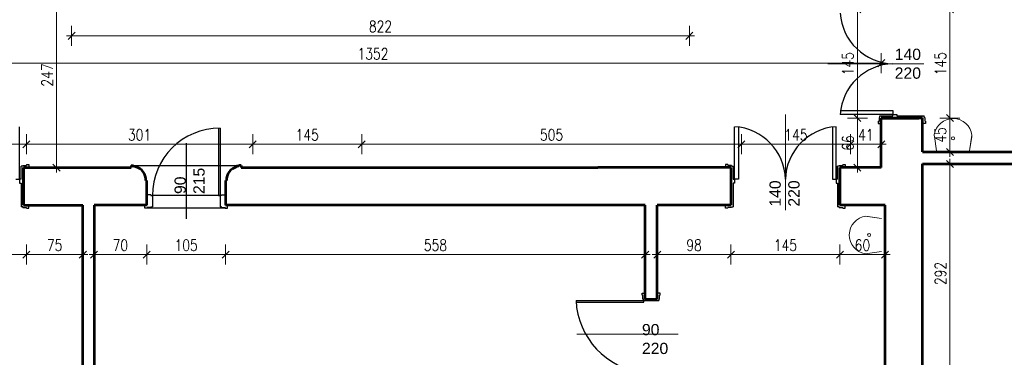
# Model space of a CAD drawing. Header units: millimetres. Extents: x 56977 to 67992, y 30187 to 42235.
# Tile 35 of 130: x 65170 to 66479, y 31491 to 31941. Entities that reach past the tile are written whole.
import ezdxf

# ---------------------------------------------------------------- set-up
doc = ezdxf.new("R2010")
doc.units = ezdxf.units.MM
doc.header["$MEASUREMENT"] = 0
doc.layers.get('0').update_dxf_attribs({"lineweight": 13})
doc.layers.get('DEFPOINTS').update_dxf_attribs({"lineweight": 13})
doc.layers.add('AI-OKNA', color=4, linetype='Continuous')
doc.layers.add('okna', color=8, linetype='Continuous')
for name, color, linetype, lineweight in [('AI-OPISY', 3, 'Continuous', 13), ('AI_MURY', 40, 'Continuous', 53), ('AI_WIDOK', 8, 'Continuous', 13), ('WODA', 7, 'Continuous', 13), ('wymiary', 8, 'Continuous', 13)]:
    doc.layers.add(name, color=color, linetype=linetype, lineweight=lineweight)
doc.styles.get("Standard").update_dxf_attribs({"font": 'txt.shx'})
doc.styles.add('Style-ROMANS', font='ROMANS.shx')
doc.styles.add('WYMIAROWY-08', font='ROMANS.shx', dxfattribs={"width": 0.8})
doc.dimstyles.new('DYBY', dxfattribs={"dimscale": 100, "dimtxt": 0.15, "dimasz": 0.05, "dimexe": 0.05, "dimexo": 0.1, "dimgap": 0.05, "dimtad": 1, "dimdec": 0, "dimdsep": 46, "dimlunit": 5, "dimtxsty": 'WYMIAROWY-08', "dimblk": 'M_STRZ', "dimcen": 0.1, "dimse1": 1, "dimse2": 1, "dimclrd": 7, "dimclre": 7, "dimclrt": 1, "dimadec": 0, "dimazin": 0, "dimtfac": 1, "dimtdec": 0, "dimtmove": 2, "dimatfit": 3, "dimldrblk": 'M_STRZ', "dimfxl": 0, "dimtolj": 1, "dimarcsym": 0})

# ---------------------------------------------------------------- blocks, each defined once
blk = doc.blocks.new('A$C062C27A1')
at = {"layer": 'WODA'}
for p, q in [((0, 0), (-2.8, 18.8)), ((44, 0), (46.8, 18.8))]:
    blk.add_line(p, q, dxfattribs=at)
at = {"layer": 'WODA', "flags": 128}
for points in [[(44, 0), (47.1, 20.7, 0.865936), (-3, 21.5)], [(-3, 21.5, 0.037015), (-2.8, 18.8)], [(24, 16.5, 1), (20, 16.5, 1), (24, 16.5)]]:
    blk.add_lwpolyline(points, format="xyb", dxfattribs=at)
at = {"layer": 'WODA'}
blk.add_circle((22, 16.5), 2, dxfattribs=at)
blk = doc.blocks.new('M_STRZ')
for p, q in [((0, 2.66), (0, 0)), ((-1.33, 0), (1.33, 0)), ((-0.94, -0.94), (0.94, 0.94)), ((0, 0), (0, -2.66))]:
    blk.add_line(p, q)
blk = doc.blocks.new('*U385')
at = {"layer": 'DEFPOINTS', "color": 0}
for p in [(66315.5, 31883.3), (66315.5, 31762), (64963.5, 31748.1)]:
    blk.add_point(p, dxfattribs=at)
at = {"layer": 'wymiary', "color": 7, "lineweight": -2}
blk.add_line((64968.5, 31883.3), (66310.5, 31883.3), dxfattribs=at)
at = {"layer": 'wymiary', "color": 7, "lineweight": -2, "xscale": 5, "yscale": 5, "zscale": 5, "rotation": 180}
blk.add_blockref('M_STRZ', (64963.5, 31883.3), dxfattribs=at)
at = {"layer": 'wymiary', "color": 7, "lineweight": -2, "xscale": 5, "yscale": 5, "zscale": 5}
blk.add_blockref('M_STRZ', (66315.5, 31883.3), dxfattribs=at)
at = {"layer": 'wymiary', "color": 1, "insert": (65639.5, 31895.8), "char_height": 15, "attachment_point": 5, "style": 'WYMIAROWY-08'}
blk.add_mtext('1352', dxfattribs=at)
blk = doc.blocks.new('*D1918')
at = {"layer": 'DEFPOINTS'}
for p in [(66315.5, 31883.3), (65618.3, 31870.8), (66315.5, 31762), (64963.5, 31748.1)]:
    blk.add_point(p, dxfattribs=at)
at = {"layer": 'wymiary', "color": 7}
blk.add_blockref('*U385', (0, 0), dxfattribs=at)
blk = doc.blocks.new('*U466')
at = {"layer": 'DEFPOINTS', "color": 0}
for p in [(65268.5, 31689.1), (65338.5, 31689.1), (65338.5, 31628.3)]:
    blk.add_point(p, dxfattribs=at)
at = {"layer": 'wymiary', "color": 7, "lineweight": -2}
blk.add_line((65273.5, 31628.3), (65333.5, 31628.3), dxfattribs=at)
at = {"layer": 'wymiary', "color": 7, "lineweight": -2, "xscale": 5, "yscale": 5, "zscale": 5, "rotation": 180}
blk.add_blockref('M_STRZ', (65268.5, 31628.3), dxfattribs=at)
at = {"layer": 'wymiary', "color": 7, "lineweight": -2, "xscale": 5, "yscale": 5, "zscale": 5}
blk.add_blockref('M_STRZ', (65338.5, 31628.3), dxfattribs=at)
at = {"layer": 'wymiary', "color": 1, "insert": (65303.5, 31640.8), "char_height": 15, "attachment_point": 5, "style": 'WYMIAROWY-08'}
blk.add_mtext('70', dxfattribs=at)
blk = doc.blocks.new('*D1999')
at = {"layer": 'DEFPOINTS'}
for p in [(65268.5, 31689.1), (65338.5, 31689.1), (65338.5, 31628.3), (65292.9, 31615.8)]:
    blk.add_point(p, dxfattribs=at)
at = {"layer": 'wymiary', "color": 7}
blk.add_blockref('*U466', (0, 0), dxfattribs=at)
blk = doc.blocks.new('*U467')
at = {"layer": 'DEFPOINTS', "color": 0}
for p in [(65178.5, 31689.1), (65253.5, 31689.1), (65253.5, 31628.3)]:
    blk.add_point(p, dxfattribs=at)
at = {"layer": 'wymiary', "color": 7, "lineweight": -2}
blk.add_line((65183.5, 31628.3), (65248.5, 31628.3), dxfattribs=at)
at = {"layer": 'wymiary', "color": 7, "lineweight": -2, "xscale": 5.000000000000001, "yscale": 5.000000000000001, "zscale": 5}
for p, rotation in [((65178.5, 31628.3), 180.0008996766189), ((65253.5, 31628.3), 0.0008996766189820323)]:
    blk.add_blockref('M_STRZ', p, dxfattribs=dict(at, rotation=rotation))
at = {"layer": 'wymiary', "color": 1, "insert": (65216, 31640.8), "char_height": 15, "attachment_point": 5, "rotation": 0.0009, "style": 'WYMIAROWY-08'}
blk.add_mtext('75', dxfattribs=at)
blk = doc.blocks.new('*D2000')
at = {"layer": 'DEFPOINTS'}
for p in [(65178.5, 31689.1), (65253.5, 31689.1), (65253.5, 31628.3), (65205.4, 31615.8)]:
    blk.add_point(p, dxfattribs=at)
at = {"layer": 'wymiary', "color": 7}
blk.add_blockref('*U467', (0, 0), dxfattribs=at)
blk = doc.blocks.new('*U468')
at = {"layer": 'DEFPOINTS', "color": 0}
for p in [(65033.5, 31689.1), (65178.5, 31689.1), (65178.5, 31628.3)]:
    blk.add_point(p, dxfattribs=at)
at = {"layer": 'wymiary', "color": 7, "lineweight": -2}
blk.add_line((65038.5, 31628.3), (65173.5, 31628.3), dxfattribs=at)
at = {"layer": 'wymiary', "color": 7, "lineweight": -2, "xscale": 5, "yscale": 5, "zscale": 5, "rotation": 180}
blk.add_blockref('M_STRZ', (65033.5, 31628.3), dxfattribs=at)
at = {"layer": 'wymiary', "color": 7, "lineweight": -2, "xscale": 5, "yscale": 5, "zscale": 5}
blk.add_blockref('M_STRZ', (65178.5, 31628.3), dxfattribs=at)
at = {"layer": 'wymiary', "color": 1, "insert": (65106, 31640.8), "char_height": 15, "attachment_point": 5, "style": 'WYMIAROWY-08'}
blk.add_mtext('145', dxfattribs=at)
blk = doc.blocks.new('*D2001')
at = {"layer": 'DEFPOINTS'}
for p in [(65033.5, 31689.1), (65178.5, 31689.1), (65178.5, 31628.3), (65090.6, 31615.8)]:
    blk.add_point(p, dxfattribs=at)
at = {"layer": 'wymiary', "color": 7}
blk.add_blockref('*U468', (0, 0), dxfattribs=at)
blk = doc.blocks.new('*U583')
at = {"layer": 'DEFPOINTS', "color": 0}
for p in [(66017.5, 31689.1), (66115.5, 31689.1), (66115.5, 31628.3)]:
    blk.add_point(p, dxfattribs=at)
at = {"layer": 'wymiary', "color": 7, "lineweight": -2}
blk.add_line((66022.5, 31628.3), (66110.5, 31628.3), dxfattribs=at)
at = {"layer": 'wymiary', "color": 7, "lineweight": -2, "xscale": 5, "yscale": 5, "zscale": 5, "rotation": 180}
blk.add_blockref('M_STRZ', (66017.5, 31628.3), dxfattribs=at)
at = {"layer": 'wymiary', "color": 7, "lineweight": -2, "xscale": 5, "yscale": 5, "zscale": 5}
blk.add_blockref('M_STRZ', (66115.5, 31628.3), dxfattribs=at)
at = {"layer": 'wymiary', "color": 1, "insert": (66066.5, 31640.8), "char_height": 15, "attachment_point": 5, "style": 'WYMIAROWY-08'}
blk.add_mtext('98', dxfattribs=at)
blk = doc.blocks.new('*D2116')
at = {"layer": 'DEFPOINTS'}
for p in [(66017.5, 31689.1), (66115.5, 31689.1), (66115.5, 31628.3), (66055.9, 31615.8)]:
    blk.add_point(p, dxfattribs=at)
at = {"layer": 'wymiary', "color": 7}
blk.add_blockref('*U583', (0, 0), dxfattribs=at)
blk = doc.blocks.new('*U584')
at = {"layer": 'DEFPOINTS', "color": 0}
for p in [(65338.5, 31689.1), (65443.5, 31689.1), (65443.5, 31628.3)]:
    blk.add_point(p, dxfattribs=at)
at = {"layer": 'wymiary', "color": 7, "lineweight": -2}
blk.add_line((65343.5, 31628.3), (65438.5, 31628.3), dxfattribs=at)
at = {"layer": 'wymiary', "color": 7, "lineweight": -2, "xscale": 5, "yscale": 5, "zscale": 5, "rotation": 180}
blk.add_blockref('M_STRZ', (65338.5, 31628.3), dxfattribs=at)
at = {"layer": 'wymiary', "color": 7, "lineweight": -2, "xscale": 5, "yscale": 5, "zscale": 5}
blk.add_blockref('M_STRZ', (65443.5, 31628.3), dxfattribs=at)
at = {"layer": 'wymiary', "color": 1, "insert": (65391, 31640.8), "char_height": 15, "attachment_point": 5, "style": 'WYMIAROWY-08'}
blk.add_mtext('105', dxfattribs=at)
blk = doc.blocks.new('*D2117')
at = {"layer": 'DEFPOINTS'}
for p in [(65338.5, 31689.1), (65443.5, 31689.1), (65443.5, 31628.3), (65375.6, 31615.8)]:
    blk.add_point(p, dxfattribs=at)
at = {"layer": 'wymiary', "color": 7}
blk.add_blockref('*U584', (0, 0), dxfattribs=at)
blk = doc.blocks.new('*U585')
at = {"layer": 'DEFPOINTS', "color": 0}
for p in [(65443.5, 31689.1), (66001.5, 31689.1), (66001.5, 31628.3)]:
    blk.add_point(p, dxfattribs=at)
at = {"layer": 'wymiary', "color": 7, "lineweight": -2}
blk.add_line((65448.5, 31628.3), (65996.5, 31628.3), dxfattribs=at)
at = {"layer": 'wymiary', "color": 7, "lineweight": -2, "xscale": 5, "yscale": 5, "zscale": 5, "rotation": 180}
blk.add_blockref('M_STRZ', (65443.5, 31628.3), dxfattribs=at)
at = {"layer": 'wymiary', "color": 7, "lineweight": -2, "xscale": 5, "yscale": 5, "zscale": 5}
blk.add_blockref('M_STRZ', (66001.5, 31628.3), dxfattribs=at)
at = {"layer": 'wymiary', "color": 1, "insert": (65722.5, 31640.8), "char_height": 15, "attachment_point": 5, "style": 'WYMIAROWY-08'}
blk.add_mtext('558', dxfattribs=at)
blk = doc.blocks.new('*D2118')
at = {"layer": 'DEFPOINTS'}
for p in [(65443.5, 31689.1), (66001.5, 31689.1), (66001.5, 31628.3), (65706.2, 31615.8)]:
    blk.add_point(p, dxfattribs=at)
at = {"layer": 'wymiary', "color": 7}
blk.add_blockref('*U585', (0, 0), dxfattribs=at)
blk = doc.blocks.new('*U586')
at = {"layer": 'DEFPOINTS', "color": 0}
for p in [(66115.5, 31689.1), (66260.5, 31689.1), (66260.5, 31628.3)]:
    blk.add_point(p, dxfattribs=at)
at = {"layer": 'wymiary', "color": 7, "lineweight": -2}
blk.add_line((66120.5, 31628.3), (66255.5, 31628.3), dxfattribs=at)
at = {"layer": 'wymiary', "color": 7, "lineweight": -2, "xscale": 5, "yscale": 5, "zscale": 5, "rotation": 180}
blk.add_blockref('M_STRZ', (66115.5, 31628.3), dxfattribs=at)
at = {"layer": 'wymiary', "color": 7, "lineweight": -2, "xscale": 5, "yscale": 5, "zscale": 5}
blk.add_blockref('M_STRZ', (66260.5, 31628.3), dxfattribs=at)
at = {"layer": 'wymiary', "color": 1, "insert": (66188, 31640.8), "char_height": 15, "attachment_point": 5, "style": 'WYMIAROWY-08'}
blk.add_mtext('145', dxfattribs=at)
blk = doc.blocks.new('*D2119')
at = {"layer": 'DEFPOINTS'}
for p in [(66115.5, 31689.1), (66260.5, 31689.1), (66260.5, 31628.3), (66172.6, 31615.8)]:
    blk.add_point(p, dxfattribs=at)
at = {"layer": 'wymiary', "color": 7}
blk.add_blockref('*U586', (0, 0), dxfattribs=at)
blk = doc.blocks.new('*U587')
at = {"layer": 'DEFPOINTS', "color": 0}
for p in [(66260.5, 31689.1), (66320.5, 31689.1), (66320.5, 31628.3)]:
    blk.add_point(p, dxfattribs=at)
at = {"layer": 'wymiary', "color": 7, "lineweight": -2}
blk.add_line((66265.5, 31628.3), (66315.5, 31628.3), dxfattribs=at)
at = {"layer": 'wymiary', "color": 7, "lineweight": -2, "xscale": 5, "yscale": 5, "zscale": 5, "rotation": 180}
blk.add_blockref('M_STRZ', (66260.5, 31628.3), dxfattribs=at)
at = {"layer": 'wymiary', "color": 7, "lineweight": -2, "xscale": 5, "yscale": 5, "zscale": 5}
blk.add_blockref('M_STRZ', (66320.5, 31628.3), dxfattribs=at)
at = {"layer": 'wymiary', "color": 1, "insert": (66290.5, 31640.8), "char_height": 15, "attachment_point": 5, "style": 'WYMIAROWY-08'}
blk.add_mtext('60', dxfattribs=at)
blk = doc.blocks.new('*D2120')
at = {"layer": 'DEFPOINTS'}
for p in [(66260.5, 31689.1), (66320.5, 31689.1), (66320.5, 31628.3), (66280.2, 31615.8)]:
    blk.add_point(p, dxfattribs=at)
at = {"layer": 'wymiary', "color": 7}
blk.add_blockref('*U587', (0, 0), dxfattribs=at)
blk = doc.blocks.new('*U828')
at = {"layer": 'DEFPOINTS', "color": 0}
for p in [(65238.5, 31991.1), (65218.5, 31744.1), (65238.5, 31744.1)]:
    blk.add_point(p, dxfattribs=at)
at = {"layer": 'wymiary', "color": 7, "lineweight": -2}
blk.add_line((65218.5, 31986.1), (65218.5, 31749.1), dxfattribs=at)
at = {"layer": 'wymiary', "color": 7, "lineweight": -2, "xscale": 5, "yscale": 5, "zscale": 5}
for p, rotation in [((65218.5, 31991.1), 90), ((65218.5, 31744.1), 270)]:
    blk.add_blockref('M_STRZ', p, dxfattribs=dict(at, rotation=rotation))
at = {"layer": 'wymiary', "color": 1, "insert": (65206, 31867.6), "char_height": 15, "attachment_point": 5, "rotation": 90, "style": 'WYMIAROWY-08'}
blk.add_mtext('247', dxfattribs=at)
blk = doc.blocks.new('*D2361')
at = {"layer": 'DEFPOINTS'}
for p in [(65238.5, 31991.1), (65231, 31883.9), (65218.5, 31744.1), (65238.5, 31744.1)]:
    blk.add_point(p, dxfattribs=at)
at = {"layer": 'wymiary', "color": 7}
blk.add_blockref('*U828', (0, 0), dxfattribs=at)
blk = doc.blocks.new('*U868')
at = {"layer": 'DEFPOINTS', "color": 0}
for p in [(66375.5, 31955.1), (66406.8, 31955.1), (66375.5, 31810.1)]:
    blk.add_point(p, dxfattribs=at)
at = {"layer": 'wymiary', "color": 7, "lineweight": -2}
blk.add_line((66406.8, 31815.1), (66406.8, 31950.1), dxfattribs=at)
at = {"layer": 'wymiary', "color": 7, "lineweight": -2, "xscale": 5, "yscale": 5, "zscale": 5}
for p, rotation in [((66406.8, 31955.1), 90), ((66406.8, 31810.1), 270)]:
    blk.add_blockref('M_STRZ', p, dxfattribs=dict(at, rotation=rotation))
at = {"layer": 'wymiary', "color": 1, "insert": (66394.3, 31882.6), "char_height": 15, "attachment_point": 5, "rotation": 90, "style": 'WYMIAROWY-08'}
blk.add_mtext('145', dxfattribs=at)
blk = doc.blocks.new('*D2401')
at = {"layer": 'DEFPOINTS'}
for p in [(66375.5, 31955.1), (66406.8, 31955.1), (66419.3, 31867.1), (66375.5, 31810.1)]:
    blk.add_point(p, dxfattribs=at)
at = {"layer": 'wymiary', "color": 7}
blk.add_blockref('*U868', (0, 0), dxfattribs=at)
blk = doc.blocks.new('*U869')
at = {"layer": 'DEFPOINTS', "color": 0}
for p in [(66375.5, 31810.1), (66406.8, 31810.1), (66375.5, 31765.1)]:
    blk.add_point(p, dxfattribs=at)
at = {"layer": 'wymiary', "color": 7, "lineweight": -2}
blk.add_line((66406.8, 31770.1), (66406.8, 31805.1), dxfattribs=at)
at = {"layer": 'wymiary', "color": 7, "lineweight": -2, "xscale": 5, "yscale": 5, "zscale": 5}
for p, rotation in [((66406.8, 31810.1), 90), ((66406.8, 31765.1), 270)]:
    blk.add_blockref('M_STRZ', p, dxfattribs=dict(at, rotation=rotation))
at = {"layer": 'wymiary', "color": 1, "insert": (66394.3, 31787.6), "char_height": 15, "attachment_point": 5, "rotation": 90, "style": 'WYMIAROWY-08'}
blk.add_mtext('45', dxfattribs=at)
blk = doc.blocks.new('*D2402')
at = {"layer": 'DEFPOINTS'}
for p in [(66375.5, 31810.1), (66406.8, 31810.1), (66419.3, 31776.9), (66375.5, 31765.1)]:
    blk.add_point(p, dxfattribs=at)
at = {"layer": 'wymiary', "color": 7}
blk.add_blockref('*U869', (0, 0), dxfattribs=at)
blk = doc.blocks.new('*U870')
at = {"layer": 'DEFPOINTS', "color": 0}
for p in [(66375.5, 31749.1), (66406.8, 31749.1), (66375.5, 31457.1)]:
    blk.add_point(p, dxfattribs=at)
at = {"layer": 'wymiary', "color": 7, "lineweight": -2}
blk.add_line((66406.8, 31462.1), (66406.8, 31744.1), dxfattribs=at)
at = {"layer": 'wymiary', "color": 7, "lineweight": -2, "xscale": 5, "yscale": 5, "zscale": 5}
for p, rotation in [((66406.8, 31749.1), 90), ((66406.8, 31457.1), 270)]:
    blk.add_blockref('M_STRZ', p, dxfattribs=dict(at, rotation=rotation))
at = {"layer": 'wymiary', "color": 1, "insert": (66394.3, 31603.1), "char_height": 15, "attachment_point": 5, "rotation": 90, "style": 'WYMIAROWY-08'}
blk.add_mtext('292', dxfattribs=at)
blk = doc.blocks.new('*D2403')
at = {"layer": 'DEFPOINTS'}
for p in [(66375.5, 31749.1), (66406.8, 31749.1), (66419.3, 31586.7), (66375.5, 31457.1)]:
    blk.add_point(p, dxfattribs=at)
at = {"layer": 'wymiary', "color": 7}
blk.add_blockref('*U870', (0, 0), dxfattribs=at)
blk = doc.blocks.new('*U879')
at = {"layer": 'DEFPOINTS', "color": 0}
for p in [(65178.5, 31775.3), (65033.5, 31744.1), (65178.5, 31744.1)]:
    blk.add_point(p, dxfattribs=at)
at = {"layer": 'wymiary', "color": 7, "lineweight": -2}
blk.add_line((65038.5, 31775.3), (65173.5, 31775.3), dxfattribs=at)
at = {"layer": 'wymiary', "color": 7, "lineweight": -2, "xscale": 5, "yscale": 5, "zscale": 5, "rotation": 180}
blk.add_blockref('M_STRZ', (65033.5, 31775.3), dxfattribs=at)
at = {"layer": 'wymiary', "color": 7, "lineweight": -2, "xscale": 5, "yscale": 5, "zscale": 5}
blk.add_blockref('M_STRZ', (65178.5, 31775.3), dxfattribs=at)
at = {"layer": 'wymiary', "color": 1, "insert": (65106, 31787.8), "char_height": 15, "attachment_point": 5, "style": 'WYMIAROWY-08'}
blk.add_mtext('145', dxfattribs=at)
blk = doc.blocks.new('*D2412')
at = {"layer": 'DEFPOINTS'}
for p in [(65090.6, 31787.8), (65178.5, 31775.3), (65033.5, 31744.1), (65178.5, 31744.1)]:
    blk.add_point(p, dxfattribs=at)
at = {"layer": 'wymiary', "color": 7}
blk.add_blockref('*U879', (0, 0), dxfattribs=at)
blk = doc.blocks.new('*U880')
at = {"layer": 'DEFPOINTS', "color": 0}
for p in [(65479.5, 31775.3), (65178.5, 31744.1), (65479.5, 31744.1)]:
    blk.add_point(p, dxfattribs=at)
at = {"layer": 'wymiary', "color": 7, "lineweight": -2}
blk.add_line((65183.5, 31775.3), (65474.5, 31775.3), dxfattribs=at)
at = {"layer": 'wymiary', "color": 7, "lineweight": -2, "xscale": 5, "yscale": 5, "zscale": 5, "rotation": 180}
blk.add_blockref('M_STRZ', (65178.5, 31775.3), dxfattribs=at)
at = {"layer": 'wymiary', "color": 7, "lineweight": -2, "xscale": 5, "yscale": 5, "zscale": 5}
blk.add_blockref('M_STRZ', (65479.5, 31775.3), dxfattribs=at)
at = {"layer": 'wymiary', "color": 1, "insert": (65329, 31787.8), "char_height": 15, "attachment_point": 5, "style": 'WYMIAROWY-08'}
blk.add_mtext('301', dxfattribs=at)
blk = doc.blocks.new('*D2413')
at = {"layer": 'DEFPOINTS'}
for p in [(65312.7, 31787.8), (65479.5, 31775.3), (65178.5, 31744.1), (65479.5, 31744.1)]:
    blk.add_point(p, dxfattribs=at)
at = {"layer": 'wymiary', "color": 7}
blk.add_blockref('*U880', (0, 0), dxfattribs=at)
blk = doc.blocks.new('*U881')
at = {"layer": 'DEFPOINTS', "color": 0}
for p in [(65624.5, 31775.3), (65479.5, 31744.1), (65624.5, 31744.1)]:
    blk.add_point(p, dxfattribs=at)
at = {"layer": 'wymiary', "color": 7, "lineweight": -2}
blk.add_line((65484.5, 31775.3), (65619.5, 31775.3), dxfattribs=at)
at = {"layer": 'wymiary', "color": 7, "lineweight": -2, "xscale": 5, "yscale": 5, "zscale": 5, "rotation": 180}
blk.add_blockref('M_STRZ', (65479.5, 31775.3), dxfattribs=at)
at = {"layer": 'wymiary', "color": 7, "lineweight": -2, "xscale": 5, "yscale": 5, "zscale": 5}
blk.add_blockref('M_STRZ', (65624.5, 31775.3), dxfattribs=at)
at = {"layer": 'wymiary', "color": 1, "insert": (65552, 31787.8), "char_height": 15, "attachment_point": 5, "style": 'WYMIAROWY-08'}
blk.add_mtext('145', dxfattribs=at)
blk = doc.blocks.new('*D2414')
at = {"layer": 'DEFPOINTS'}
for p in [(65536.6, 31787.8), (65624.5, 31775.3), (65479.5, 31744.1), (65624.5, 31744.1)]:
    blk.add_point(p, dxfattribs=at)
at = {"layer": 'wymiary', "color": 7}
blk.add_blockref('*U881', (0, 0), dxfattribs=at)
blk = doc.blocks.new('*U882')
at = {"layer": 'DEFPOINTS', "color": 0}
for p in [(66129.5, 31775.3), (65624.5, 31744.1), (66129.5, 31744.1)]:
    blk.add_point(p, dxfattribs=at)
at = {"layer": 'wymiary', "color": 7, "lineweight": -2}
blk.add_line((65629.5, 31775.3), (66124.5, 31775.3), dxfattribs=at)
at = {"layer": 'wymiary', "color": 7, "lineweight": -2, "xscale": 5, "yscale": 5, "zscale": 5, "rotation": 180}
blk.add_blockref('M_STRZ', (65624.5, 31775.3), dxfattribs=at)
at = {"layer": 'wymiary', "color": 7, "lineweight": -2, "xscale": 5, "yscale": 5, "zscale": 5}
blk.add_blockref('M_STRZ', (66129.5, 31775.3), dxfattribs=at)
at = {"layer": 'wymiary', "color": 1, "insert": (65877, 31787.8), "char_height": 15, "attachment_point": 5, "style": 'WYMIAROWY-08'}
blk.add_mtext('505', dxfattribs=at)
blk = doc.blocks.new('*D2415')
at = {"layer": 'DEFPOINTS'}
for p in [(65860.7, 31787.8), (66129.5, 31775.3), (65624.5, 31744.1), (66129.5, 31744.1)]:
    blk.add_point(p, dxfattribs=at)
at = {"layer": 'wymiary', "color": 7}
blk.add_blockref('*U882', (0, 0), dxfattribs=at)
blk = doc.blocks.new('*U883')
at = {"layer": 'DEFPOINTS', "color": 0}
for p in [(66274.5, 31775.3), (66129.5, 31744.1), (66274.5, 31744.1)]:
    blk.add_point(p, dxfattribs=at)
at = {"layer": 'wymiary', "color": 7, "lineweight": -2}
blk.add_line((66134.5, 31775.3), (66269.5, 31775.3), dxfattribs=at)
at = {"layer": 'wymiary', "color": 7, "lineweight": -2, "xscale": 5, "yscale": 5, "zscale": 5, "rotation": 180}
blk.add_blockref('M_STRZ', (66129.5, 31775.3), dxfattribs=at)
at = {"layer": 'wymiary', "color": 7, "lineweight": -2, "xscale": 5, "yscale": 5, "zscale": 5}
blk.add_blockref('M_STRZ', (66274.5, 31775.3), dxfattribs=at)
at = {"layer": 'wymiary', "color": 1, "insert": (66202, 31787.8), "char_height": 15, "attachment_point": 5, "style": 'WYMIAROWY-08'}
blk.add_mtext('145', dxfattribs=at)
blk = doc.blocks.new('*D2416')
at = {"layer": 'DEFPOINTS'}
for p in [(66186.6, 31787.8), (66274.5, 31775.3), (66129.5, 31744.1), (66274.5, 31744.1)]:
    blk.add_point(p, dxfattribs=at)
at = {"layer": 'wymiary', "color": 7}
blk.add_blockref('*U883', (0, 0), dxfattribs=at)
blk = doc.blocks.new('*U884')
at = {"layer": 'DEFPOINTS', "color": 0}
for p in [(66315.5, 31775.3), (66274.5, 31744.1), (66315.5, 31744.1)]:
    blk.add_point(p, dxfattribs=at)
at = {"layer": 'wymiary', "color": 7, "lineweight": -2}
blk.add_line((66279.5, 31775.3), (66310.5, 31775.3), dxfattribs=at)
at = {"layer": 'wymiary', "color": 7, "lineweight": -2, "xscale": 5, "yscale": 5, "zscale": 5, "rotation": 180}
blk.add_blockref('M_STRZ', (66274.5, 31775.3), dxfattribs=at)
at = {"layer": 'wymiary', "color": 7, "lineweight": -2, "xscale": 5, "yscale": 5, "zscale": 5}
blk.add_blockref('M_STRZ', (66315.5, 31775.3), dxfattribs=at)
at = {"layer": 'wymiary', "color": 1, "insert": (66295, 31787.8), "char_height": 15, "attachment_point": 5, "style": 'WYMIAROWY-08'}
blk.add_mtext('41', dxfattribs=at)
blk = doc.blocks.new('*D2417')
at = {"layer": 'DEFPOINTS'}
for p in [(66284.4, 31787.8), (66315.5, 31775.3), (66274.5, 31744.1), (66315.5, 31744.1)]:
    blk.add_point(p, dxfattribs=at)
at = {"layer": 'wymiary', "color": 7}
blk.add_blockref('*U884', (0, 0), dxfattribs=at)
blk = doc.blocks.new('*U897')
at = {"layer": 'DEFPOINTS', "color": 0}
for p in [(66283.7, 31810.1), (66315.5, 31810.1), (66315.5, 31744.1)]:
    blk.add_point(p, dxfattribs=at)
at = {"layer": 'wymiary', "color": 7, "lineweight": -2}
blk.add_line((66283.7, 31749.1), (66283.7, 31805.1), dxfattribs=at)
at = {"layer": 'wymiary', "color": 7, "lineweight": -2, "xscale": 5, "yscale": 5, "zscale": 5}
for p, rotation in [((66283.7, 31810.1), 90), ((66283.7, 31744.1), 270)]:
    blk.add_blockref('M_STRZ', p, dxfattribs=dict(at, rotation=rotation))
at = {"layer": 'wymiary', "color": 1, "insert": (66271.2, 31777.1), "char_height": 15, "attachment_point": 5, "rotation": 90, "style": 'WYMIAROWY-08'}
blk.add_mtext('66', dxfattribs=at)
blk = doc.blocks.new('*D2430')
at = {"layer": 'DEFPOINTS'}
for p in [(66283.7, 31810.1), (66315.5, 31810.1), (66296.2, 31766.7), (66315.5, 31744.1)]:
    blk.add_point(p, dxfattribs=at)
at = {"layer": 'wymiary', "color": 7}
blk.add_blockref('*U897', (0, 0), dxfattribs=at)
blk = doc.blocks.new('*U898')
at = {"layer": 'DEFPOINTS', "color": 0}
for p in [(66283.7, 31955.1), (66315.5, 31955.1), (66315.5, 31810.1)]:
    blk.add_point(p, dxfattribs=at)
at = {"layer": 'wymiary', "color": 7, "lineweight": -2}
blk.add_line((66283.7, 31815.1), (66283.7, 31950.1), dxfattribs=at)
at = {"layer": 'wymiary', "color": 7, "lineweight": -2, "xscale": 5, "yscale": 5, "zscale": 5}
for p, rotation in [((66283.7, 31955.1), 90), ((66283.7, 31810.1), 270)]:
    blk.add_blockref('M_STRZ', p, dxfattribs=dict(at, rotation=rotation))
at = {"layer": 'wymiary', "color": 1, "insert": (66271.2, 31882.6), "char_height": 15, "attachment_point": 5, "rotation": 90, "style": 'WYMIAROWY-08'}
blk.add_mtext('145', dxfattribs=at)
blk = doc.blocks.new('*D2431')
at = {"layer": 'DEFPOINTS'}
for p in [(66283.7, 31955.1), (66315.5, 31955.1), (66296.2, 31867.1), (66315.5, 31810.1)]:
    blk.add_point(p, dxfattribs=at)
at = {"layer": 'wymiary', "color": 7}
blk.add_blockref('*U898', (0, 0), dxfattribs=at)
blk = doc.blocks.new('*U903')
at = {"layer": 'DEFPOINTS', "color": 0}
for p in [(65238.5, 31955.4), (66060.3, 31955.4), (66060.3, 31919.7)]:
    blk.add_point(p, dxfattribs=at)
at = {"layer": 'wymiary', "color": 7, "lineweight": -2}
blk.add_line((65243.5, 31919.7), (66055.3, 31919.7), dxfattribs=at)
at = {"layer": 'wymiary', "color": 7, "lineweight": -2, "xscale": 5, "yscale": 5, "zscale": 5, "rotation": 180}
blk.add_blockref('M_STRZ', (65238.5, 31919.7), dxfattribs=at)
at = {"layer": 'wymiary', "color": 7, "lineweight": -2, "xscale": 5, "yscale": 5, "zscale": 5}
blk.add_blockref('M_STRZ', (66060.3, 31919.7), dxfattribs=at)
at = {"layer": 'wymiary', "color": 1, "insert": (65649.4, 31932.2), "char_height": 15, "attachment_point": 5, "style": 'WYMIAROWY-08'}
blk.add_mtext('822', dxfattribs=at)
blk = doc.blocks.new('*D2436')
at = {"layer": 'DEFPOINTS'}
for p in [(65238.5, 31955.4), (66060.3, 31955.4), (66060.3, 31919.7), (65633.1, 31907.2)]:
    blk.add_point(p, dxfattribs=at)
at = {"layer": 'wymiary', "color": 7}
blk.add_blockref('*U903', (0, 0), dxfattribs=at)

msp = doc.modelspace()

# ---------------------------------------------------------------- linework, layer by layer
at = {"layer": 'AI-OKNA'}
for p, q in [((66261, 31820.1), (66331, 31820.1)), ((66331, 31815.1), (66261, 31815.1)), ((66312.5, 31811.1), (66313.5, 31811.1)), ((66312.5, 31811.1), (66312.5, 31806.1)), ((66313.5, 31811.1), (66313.5, 31813.1)), ((66313.5, 31813.1), (66331, 31813.1)), ((66331, 31820.1), (66331, 31815.1)), ((66331, 31813.1), (66331, 31815.1)), ((66331, 31815.1), (66336, 31815.1)), ((66336, 31815.1), (66336, 31813.1)), ((66336, 31813.1), (66372.5, 31813.1)), ((66372.5, 31811.1), (66372.5, 31813.1)), ((66373.5, 31811.1), (66372.5, 31811.1)), ((66373.5, 31811.1), (66373.5, 31806.1)), ((65169.5, 31728.6), (65169.5, 31798.6)), ((66120.5, 31728.6), (66120.5, 31798.6)), ((66125.5, 31798.6), (66125.5, 31728.6)), ((66250.5, 31798.6), (66250.5, 31728.6)), ((66255.5, 31728.6), (66255.5, 31798.6)), ((66311.5, 31806.1), (66312.5, 31806.1)), ((66311.5, 31806.1), (66311.5, 31803.1)), ((66311.5, 31803.1), (66315.5, 31803.1)), ((66374.5, 31803.1), (66370.5, 31803.1)), ((66374.5, 31806.1), (66373.5, 31806.1)), ((66374.5, 31806.1), (66374.5, 31803.1)), ((65434, 31796.9), (65434, 31706.9)), ((65436, 31796.9), (65436, 31706.9)), ((65391, 31776.7), (65391, 31676)), ((65173.5, 31746.1), (65171.5, 31746.1)), ((65171.5, 31728.6), (65171.5, 31746.1)), ((65173.5, 31747.1), (65173.5, 31746.1)), ((65173.5, 31747.1), (65178.5, 31747.1)), ((65178.5, 31748.1), (65178.5, 31747.1)), ((65178.5, 31748.1), (65181.5, 31748.1)), ((65181.5, 31748.1), (65181.5, 31744.1)), ((66111.5, 31748.1), (66108.5, 31748.1)), ((66108.5, 31748.1), (66108.5, 31744.1)), ((66111.5, 31748.1), (66111.5, 31747.1)), ((66116.5, 31747.1), (66111.5, 31747.1)), ((66116.5, 31747.1), (66116.5, 31746.1)), ((66116.5, 31746.1), (66118.5, 31746.1)), ((66118.5, 31746.1), (66118.5, 31728.6)), ((66259.5, 31746.1), (66257.5, 31746.1)), ((66257.5, 31728.6), (66257.5, 31746.1)), ((66259.5, 31747.1), (66259.5, 31746.1)), ((66259.5, 31747.1), (66264.5, 31747.1)), ((66264.5, 31748.1), (66264.5, 31747.1)), ((66264.5, 31748.1), (66267.5, 31748.1)), ((66267.5, 31748.1), (66267.5, 31744.1)), ((65164.5, 31728.6), (65169.5, 31728.6)), ((65171.5, 31728.6), (65169.5, 31728.6)), ((65169.5, 31728.6), (65169.5, 31723.6)), ((65169.5, 31723.6), (65171.5, 31723.6)), ((65171.5, 31723.6), (65171.5, 31692.1)), ((66118.5, 31728.6), (66120.5, 31728.6)), ((66120.5, 31723.6), (66118.5, 31723.6)), ((66118.5, 31723.6), (66118.5, 31692.1)), ((66120.5, 31728.6), (66120.5, 31723.6)), ((66125.5, 31728.6), (66120.5, 31728.6)), ((66250.5, 31728.6), (66255.5, 31728.6)), ((66257.5, 31728.6), (66255.5, 31728.6)), ((66255.5, 31728.6), (66255.5, 31723.6)), ((66255.5, 31723.6), (66257.5, 31723.6)), ((66257.5, 31723.6), (66257.5, 31692.1)), ((65344, 31707.9), (65340, 31707.9)), ((65344, 31707.9), (65344, 31706.9)), ((65435.5, 31706.9), (65344, 31706.9)), ((65344, 31706.9), (65346, 31706.9)), ((65346, 31706.9), (65346, 31692.1)), ((65434, 31706.9), (65436, 31706.9)), ((65436, 31706.9), (65436, 31692.1)), ((65438, 31706.9), (65436, 31706.9)), ((65438, 31707.9), (65438, 31706.9)), ((65438, 31707.9), (65442, 31707.9)), ((65181.5, 31690.1), (65181.5, 31694.1)), ((65336, 31690.1), (65336, 31694.1)), ((65446, 31690.1), (65446, 31694.1)), ((66108.5, 31690.1), (66108.5, 31694.1)), ((66267.5, 31690.1), (66267.5, 31694.1)), ((65173.5, 31692.1), (65171.5, 31692.1)), ((65173.5, 31691.1), (65173.5, 31692.1)), ((65173.5, 31691.1), (65178.5, 31691.1)), ((65178.5, 31690.1), (65178.5, 31691.1)), ((65178.5, 31690.1), (65181.5, 31690.1)), ((65339, 31690.1), (65336, 31690.1)), ((65344, 31691.1), (65339, 31691.1)), ((65339, 31690.1), (65339, 31691.1)), ((65443, 31690.1), (65339, 31690.1)), ((65344, 31692.1), (65346, 31692.1)), ((65344, 31691.1), (65344, 31692.1)), ((65438, 31692.1), (65436, 31692.1)), ((65438, 31691.1), (65438, 31692.1)), ((65438, 31691.1), (65443, 31691.1)), ((65443, 31691.1), (65443, 31690.1)), ((65443, 31690.1), (65446, 31690.1)), ((66111.5, 31690.1), (66108.5, 31690.1)), ((66116.5, 31691.1), (66111.5, 31691.1)), ((66111.5, 31690.1), (66111.5, 31691.1)), ((66116.5, 31692.1), (66118.5, 31692.1)), ((66116.5, 31691.1), (66116.5, 31692.1)), ((66259.5, 31692.1), (66257.5, 31692.1)), ((66259.5, 31691.1), (66259.5, 31692.1)), ((66259.5, 31691.1), (66264.5, 31691.1)), ((66264.5, 31690.1), (66264.5, 31691.1)), ((66264.5, 31690.1), (66267.5, 31690.1)), ((65997.5, 31574.1), (65997.5, 31577.1)), ((65997.5, 31577.1), (66001.5, 31577.1)), ((66021.5, 31577.1), (66017.5, 31577.1)), ((66021.5, 31574.1), (66021.5, 31577.1)), ((65909.5, 31567.1), (65999.5, 31567.1)), ((65909.5, 31565.1), (65999.5, 31565.1)), ((65995.5, 31567.1), (66019.5, 31567.1)), ((65997.5, 31574.1), (65998.5, 31574.1)), ((65998.5, 31569.1), (65998.5, 31574.1)), ((65998.5, 31569.1), (65999.5, 31569.1)), ((65999.5, 31569.1), (65999.5, 31567.1)), ((65999.5, 31565.1), (65999.5, 31567.1)), ((66019.5, 31569.1), (66019.5, 31567.1)), ((66020.5, 31569.1), (66019.5, 31569.1)), ((66020.5, 31569.1), (66020.5, 31574.1)), ((66021.5, 31574.1), (66020.5, 31574.1))]:
    msp.add_line(p, q, dxfattribs=at)
for centre, radius, start, end in [((66332.8, 31954.5), 72, 183.555, 268.5283), ((66332.8, 31810.6), 72, 91.4717, 176.445), ((66116.1, 31726.8), 72, 1.4717, 86.445), ((66260, 31726.8), 72, 93.555, 178.5283), ((65436, 31706.9), 90, 90, 180), ((65338.5, 31707.9), 1.5, 0, 90), ((65443.5, 31707.9), 1.5, 90, 180), ((66010.6, 31571.7), 101.2, 182.6055, 263.6993)]:
    msp.add_arc(centre, radius, start, end, dxfattribs=at)
at = {"layer": 'AI-OPISY'}
for p, q in [((66244.6, 31882.6), (66372.1, 31882.6)), ((66188, 31815), (66188, 31687.5)), ((66045.3, 31522.1), (65910.5, 31522.1))]:
    msp.add_line(p, q, dxfattribs=at)
at = {"layer": 'AI_MURY'}
for p, q in [((66315.5, 31744.1), (66315.5, 31810.1)), ((66370.5, 31810.1), (66315.5, 31810.1)), ((66370.5, 31810.1), (66315.5, 31810.1)), ((66315.5, 31810.1), (66365.5, 31810.1)), ((66315.5, 31810.1), (66365.5, 31810.1)), ((66315.5, 31810.1), (66365.5, 31810.1)), ((66370.5, 31765.1), (66370.5, 31810.1)), ((66370.5, 31765.1), (66965.5, 31765.1)), ((65318, 31747.1), (65318, 31744.1)), ((65318, 31747.1), (65321, 31747.1)), ((65321, 31746.1), (65321, 31747.1)), ((65321, 31746.1), (65324, 31746.1)), ((65324, 31745.1), (65324, 31746.1)), ((65458, 31745.1), (65458, 31746.1)), ((65461, 31746.1), (65458, 31746.1)), ((65461, 31746.1), (65461, 31747.1)), ((65464, 31747.1), (65461, 31747.1)), ((65464, 31747.1), (65464, 31744.1)), ((66370.5, 31469.1), (66370.5, 31749.1)), ((66370.5, 31749.1), (66965.5, 31749.1)), ((65174.5, 31744.1), (65318, 31744.1)), ((65174.5, 31694.1), (65174.5, 31744.1)), ((65174.5, 31744.1), (65174.5, 31694.1)), ((65464, 31744.1), (65938.7, 31744.1)), ((66115.5, 31744.1), (65938.7, 31744.1)), ((66115.5, 31744.1), (66115.5, 31694.1)), ((66115.5, 31744.1), (66115.5, 31694.1)), ((66115.5, 31744.1), (66115.5, 31694.1)), ((66315.5, 31744.1), (66260.5, 31744.1)), ((66260.5, 31694.1), (66260.5, 31744.1)), ((66260.5, 31744.1), (66260.5, 31694.1)), ((65338.5, 31727.1), (65337.5, 31727.1)), ((65338.5, 31694.1), (65338.5, 31727.1)), ((65443.5, 31727.1), (65443.5, 31694.1)), ((65443.5, 31727.1), (65444.5, 31727.1)), ((65174.5, 31694.1), (65253.5, 31694.1)), ((65253.5, 31469.1), (65253.5, 31694.1)), ((65268.5, 31694.1), (65268.5, 31469.1)), ((65338.5, 31694.1), (65268.5, 31694.1)), ((66001.5, 31694.1), (65443.5, 31694.1)), ((66001.5, 31569.1), (66001.5, 31694.1)), ((66115.5, 31694.1), (66017.5, 31694.1)), ((66017.5, 31569.1), (66017.5, 31694.1)), ((66320.5, 31694.1), (66260.5, 31694.1)), ((66320.5, 31469.1), (66320.5, 31694.1)), ((66001.5, 31569.1), (66017.5, 31569.1))]:
    msp.add_line(p, q, dxfattribs=at)
for centre, start, end in [((65319.5, 31727.6), 358.2739, 75.56), ((65462.5, 31727.6), 104.44, 181.7261)]:
    msp.add_arc(centre, 18, start, end, dxfattribs=at)
at = {"layer": 'okna'}
msp.add_line((65321, 31747.1), (65461, 31747.1), dxfattribs=at)

# ---------------------------------------------------------------- block references
at = {"layer": 'AI_WIDOK', "color": 7, "linetype": 'ByBlock', "lineweight": 13}
msp.add_blockref('A$C062C27A1', (66389, 31766.7), dxfattribs=at)
at = {"layer": 'AI_WIDOK', "color": 7, "linetype": 'ByBlock', "lineweight": 13, "rotation": 90}
msp.add_blockref('A$C062C27A1', (66315.8, 31632.4), dxfattribs=at)

# ---------------------------------------------------------------- texts
at = {"layer": 'AI-OPISY', "char_height": 15, "width": 45.29}
for s, insert, attachment_point in [('\\fArial|b0|i0|c238|p39;140\\P220', (66333.4, 31902.6), 1), ('\\fArial|b0|i0|c238|p39;90\\P220', (65997.2, 31495.6), 7)]:
    msp.add_mtext(s, dxfattribs=dict(at, insert=insert, attachment_point=attachment_point))
at = {"layer": 'AI-OPISY', "char_height": 15, "width": 45.29, "rotation": 90}
for s, insert, attachment_point in [('\\fArial|b0|i0|c238|p39;90\\P215', (65415.7, 31709), 7), ('\\fArial|b0|i0|c238|p39;140\\P220', (66166.8, 31692.2), 1)]:
    msp.add_mtext(s, dxfattribs=dict(at, insert=insert, attachment_point=attachment_point))

# ---------------------------------------------------------------- dimensions: what is measured, and where the dimension line sits
at = {"layer": 'wymiary', "color": 7}
for base, p1, p2, angle, picture, middle in [((65218.5, 31744.1), (65238.5, 31991.1), (65238.5, 31744.1), 270, '*D2361', (65231, 31883.9)), ((66283.7, 31955.1), (66315.5, 31810.1), (66315.5, 31955.1), 90, '*D2431', (66296.2, 31867.1)), ((66406.8, 31955.1), (66375.5, 31810.1), (66375.5, 31955.1), 90, '*D2401', (66419.3, 31867.1)), ((66283.7, 31810.1), (66315.5, 31744.1), (66315.5, 31810.1), 90, '*D2430', (66296.2, 31766.7)), ((66406.8, 31810.1), (66375.5, 31765.1), (66375.5, 31810.1), 90, '*D2402', (66419.3, 31776.9)), ((65624.5, 31775.3), (65479.5, 31744.1), (65624.5, 31744.1), 0, '*D2414', (65536.6, 31787.8)), ((66406.8, 31749.1), (66375.5, 31457.1), (66375.5, 31749.1), 90, '*D2403', (66419.3, 31586.7)), ((65253.5, 31628.3), (65178.5, 31689.1), (65253.5, 31689.1), 0.0009, '*D2000', (65205.4, 31615.8)), ((65338.5, 31628.3), (65268.5, 31689.1), (65338.5, 31689.1), 0, '*D1999', (65292.9, 31615.8)), ((66115.5, 31628.3), (66017.5, 31689.1), (66115.5, 31689.1), 0, '*D2116', (66055.9, 31615.8)), ((66260.5, 31628.3), (66115.5, 31689.1), (66260.5, 31689.1), 0, '*D2119', (66172.6, 31615.8))]:
    dim = msp.add_linear_dim(base=base, p1=p1, p2=p2, angle=angle, dimstyle='DYBY', override={"dimtad": 0, "dimtxsty": 'Style-ROMANS', "dimcen": 0.001, "dimclrd": 0, "dimclre": 0}, dxfattribs=at)
    dim.commit()
    dim.dimension.update_dxf_attribs({"geometry": picture, "text_midpoint": middle, "dimtype": 128})
for base, p1, p2, picture, middle in [((66060.3, 31919.7), (65238.5, 31955.4), (66060.3, 31955.4), '*D2436', (65633.1, 31907.2)), ((66315.5, 31883.3), (64963.5, 31748.1), (66315.5, 31762), '*D1918', (65618.3, 31870.8)), ((65178.5, 31775.3), (65033.5, 31744.1), (65178.5, 31744.1), '*D2412', (65090.6, 31787.8)), ((65479.5, 31775.3), (65178.5, 31744.1), (65479.5, 31744.1), '*D2413', (65312.7, 31787.8)), ((66129.5, 31775.3), (65624.5, 31744.1), (66129.5, 31744.1), '*D2415', (65860.7, 31787.8)), ((66274.5, 31775.3), (66129.5, 31744.1), (66274.5, 31744.1), '*D2416', (66186.6, 31787.8)), ((66315.5, 31775.3), (66274.5, 31744.1), (66315.5, 31744.1), '*D2417', (66284.4, 31787.8)), ((65178.5, 31628.3), (65033.5, 31689.1), (65178.5, 31689.1), '*D2001', (65090.6, 31615.8)), ((65443.5, 31628.3), (65338.5, 31689.1), (65443.5, 31689.1), '*D2117', (65375.6, 31615.8)), ((66001.5, 31628.3), (65443.5, 31689.1), (66001.5, 31689.1), '*D2118', (65706.2, 31615.8)), ((66320.5, 31628.3), (66260.5, 31689.1), (66320.5, 31689.1), '*D2120', (66280.2, 31615.8))]:
    dim = msp.add_linear_dim(base=base, p1=p1, p2=p2, dimstyle='DYBY', override={"dimtad": 0, "dimtxsty": 'Style-ROMANS', "dimcen": 0.001, "dimclrd": 0, "dimclre": 0}, dxfattribs=at)
    dim.commit()
    dim.dimension.update_dxf_attribs({"geometry": picture, "text_midpoint": middle, "dimtype": 128})

doc.saveas('drawing.dxf')
